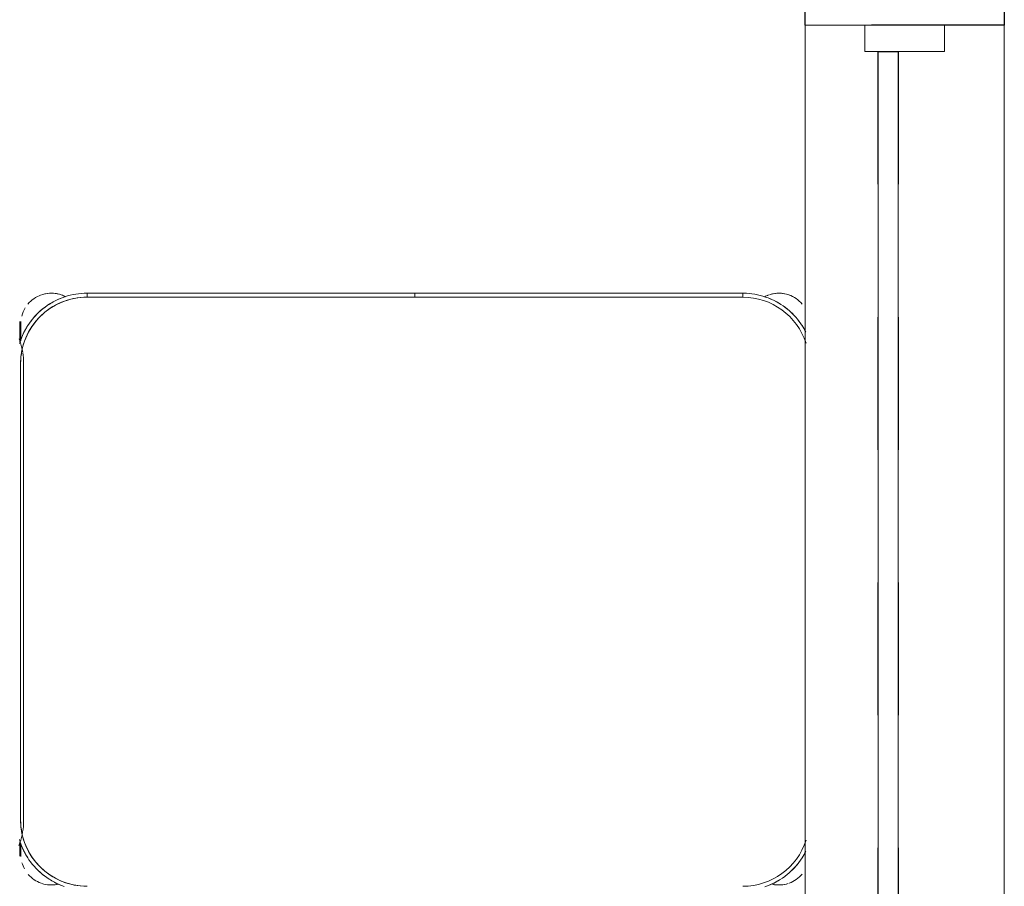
# Model space of a CAD drawing. Header units: metres. Extents: x 2.9 to 42.3, y -72.9 to -49.3.
# Tile 130 of 256: x 9.049 to 9.791, y -61.119 to -60.466. Entities that reach past the tile are written whole.
import ezdxf

# ---------------------------------------------------------------- set-up
doc = ezdxf.new("R2010")
doc.units = ezdxf.units.M
doc.linetypes.add('Traço', pattern=[0.006, 0.003, -0.003])
doc.linetypes.add('Traço_2_', pattern=[0.006, 0.003, -0.003])
doc.layers.add('A-GLAZ', color=7, linetype='Continuous', lineweight=18)
doc.layers.add('I-FURN', color=7, linetype='Continuous', lineweight=18)
doc.layers.add('A-GLAZ-HDLN', color=7, linetype='Traço', lineweight=25, true_color=0x00007f)

# ---------------------------------------------------------------- blocks, each defined once
blk = doc.blocks.new('ConjuntoParaAlunoTamanho6 - CJA06_ConjuntoParaAlunoTamanho6-V30-2PAV')
at = {"layer": 'I-FURN', "color": 253, "true_color": 0xaaaaaa}
for p, q in [((-0.29713, 0.03797), (-0.29713, 0.02864)), ((-0.29713, 0.02914), (-0.29713, 0.03797)), ((-0.3, 0.01197), (-0.3, -0.33203)), ((-0.29713, -0.34835), (-0.29713, -0.35394)), ((-0.29713, -0.34868), (-0.29713, -0.36203)), ((-0.29713, -0.35705), (-0.29713, -0.36203))]:
    blk.add_line(p, q, dxfattribs=at)
at = {"layer": 'I-FURN', "color": 253, "true_color": 0xaaaaaa, "flags": 128}
for points in [[(-0.2964, 0.03117), (-0.29713, 0.02918), (-0.29777, 0.02716), (-0.29834, 0.02512), (-0.29883, 0.02306), (-0.29923, 0.02097), (-0.29955, 0.01888), (-0.29978, 0.01677), (-0.29993, 0.01466), (-0.3, 0.01254), (-0.3, 0.01197)], [(-0.29713, 0.03797), (-0.29713, 0.03796), (-0.29713, 0.03792), (-0.29713, 0.03785), (-0.29713, 0.03775), (-0.29713, 0.03763), (-0.29713, 0.03748), (-0.29713, 0.03731), (-0.29713, 0.03711), (-0.29713, 0.03688), (-0.29713, 0.03663), (-0.29713, 0.03635), (-0.29713, 0.03605), (-0.29713, 0.03572), (-0.29713, 0.03537), (-0.29713, 0.035), (-0.29713, 0.03461), (-0.29713, 0.03419), (-0.29713, 0.03375), (-0.29713, 0.03329), (-0.29713, 0.03282), (-0.29713, 0.03232), (-0.29713, 0.0318), (-0.29713, 0.03127), (-0.29713, 0.03072), (-0.29713, 0.03016), (-0.29713, 0.02958), (-0.29713, 0.02898)], [(-0.3, -0.33203), (-0.29996, -0.33415), (-0.29983, -0.33627), (-0.29962, -0.33838), (-0.29937, -0.34015)], [(-0.29932, -0.34048), (-0.29894, -0.34256), (-0.29848, -0.34463), (-0.29794, -0.34668), (-0.29731, -0.34871), (-0.2966, -0.3507)], [(-0.29713, -0.34907), (-0.29713, -0.34973), (-0.29713, -0.35038), (-0.29713, -0.35102), (-0.29713, -0.35165), (-0.29713, -0.35227), (-0.29713, -0.35288), (-0.29713, -0.35348), (-0.29713, -0.35406), (-0.29713, -0.35463), (-0.29713, -0.35518), (-0.29713, -0.35572), (-0.29713, -0.35624), (-0.29713, -0.35674), (-0.29713, -0.35722), (-0.29713, -0.35769), (-0.29713, -0.35813), (-0.29713, -0.35855), (-0.29713, -0.35895), (-0.29713, -0.35933), (-0.29713, -0.35969), (-0.29713, -0.36002), (-0.29713, -0.36033), (-0.29713, -0.36061), (-0.29713, -0.36087), (-0.29713, -0.36111), (-0.29713, -0.36131), (-0.29713, -0.3615), (-0.29713, -0.36165), (-0.29713, -0.36178), (-0.29713, -0.36188), (-0.29713, -0.36196), (-0.29713, -0.36201), (-0.29713, -0.36203)]]:
    blk.add_lwpolyline(points, dxfattribs=at)
at = {"layer": 'I-FURN', "color": 253, "true_color": 0xaaaaaa}
for centre, start, end in [((-0.27413, 0.03797), 176.5669, 180), ((-0.27413, -0.36203), 180, 184.41224)]:
    blk.add_arc(centre, 0.023, start, end, dxfattribs=at)
blk = doc.blocks.new('ConjuntoParaAlunoTamanho6 - CJA06_ConjuntoParaAlunoTamanho6-V31-2PAV')
at = {"layer": 'I-FURN', "color": 253, "true_color": 0xaaaaaa}
for p, q in [((0.29687, 0.03797), (0.29687, 0.02961)), ((0.29687, 0.03299), (0.29687, 0.03797)), ((0.29687, -0.35394), (0.29687, -0.3492)), ((0.29687, -0.36203), (0.29687, -0.34961)), ((0.29687, -0.36203), (0.29687, -0.35705)), ((-0.247, -0.38503), (-0.247, -0.38203)), ((-0.247, -0.38503), (-0.00005, -0.38503)), ((-0.247, -0.38503), (-0.00005, -0.38503)), ((-0.00005, -0.38203), (-0.00005, -0.38503)), ((0.00005, -0.38503), (0.00005, -0.38203)), ((0.00005, -0.38503), (0.247, -0.38503)), ((0.00005, -0.38503), (0.247, -0.38503)), ((0.247, -0.38503), (0.247, -0.38203))]:
    blk.add_line(p, q, dxfattribs=at)
at = {"layer": 'I-FURN', "color": 253, "true_color": 0xaaaaaa, "flags": 128}
for points in [[(-0.26367, 0.06228), (-0.26567, 0.06157), (-0.26764, 0.06078), (-0.26957, 0.05992), (-0.27147, 0.05898), (-0.27333, 0.05796), (-0.27515, 0.05687), (-0.27693, 0.05571), (-0.27865, 0.05448), (-0.28033, 0.05318), (-0.28195, 0.05181), (-0.28351, 0.05038), (-0.28502, 0.04889), (-0.28647, 0.04734), (-0.28785, 0.04574), (-0.28917, 0.04407), (-0.29042, 0.04236), (-0.2916, 0.0406), (-0.29271, 0.0388), (-0.29374, 0.03695)], [(0.29794, 0.02661), (0.29731, 0.02864), (0.2966, 0.03064), (0.29582, 0.03261), (0.29495, 0.03454), (0.29401, 0.03644), (0.29299, 0.0383), (0.2919, 0.04012), (0.29074, 0.04189), (0.28951, 0.04362), (0.28821, 0.04529), (0.28685, 0.04691), (0.28542, 0.04848), (0.28393, 0.04999), (0.28238, 0.05143), (0.28077, 0.05282), (0.27911, 0.05413), (0.2774, 0.05538), (0.27564, 0.05656), (0.27383, 0.05767), (0.27198, 0.05871), (0.27009, 0.05967), (0.26816, 0.06056), (0.2662, 0.06136), (0.26421, 0.06209)], [(0.29687, 0.03), (0.29687, 0.03057), (0.29687, 0.03112), (0.29687, 0.03166), (0.29687, 0.03218), (0.29687, 0.03268), (0.29687, 0.03317), (0.29687, 0.03363), (0.29687, 0.03407), (0.29687, 0.0345), (0.29687, 0.0349), (0.29687, 0.03528), (0.29687, 0.03563), (0.29687, 0.03596), (0.29687, 0.03627), (0.29687, 0.03656), (0.29687, 0.03682), (0.29687, 0.03705), (0.29687, 0.03726), (0.29687, 0.03744), (0.29687, 0.0376), (0.29687, 0.03772), (0.29687, 0.03783), (0.29687, 0.0379), (0.29687, 0.03795), (0.29687, 0.03797)], [(0.297, -0.33203), (0.297, -0.24603), (0.297, -0.16003), (0.297, -0.07403), (0.297, 0.01197)], [(0.297, 0.01197), (0.297, -0.07403), (0.297, -0.16003), (0.297, -0.24603), (0.297, -0.33203)], [(0.247, -0.38503), (0.24912, -0.38499), (0.25124, -0.38486), (0.25334, -0.38465), (0.25544, -0.38436), (0.25753, -0.38398), (0.2596, -0.38351), (0.26165, -0.38297), (0.26367, -0.38234), (0.26567, -0.38164), (0.26764, -0.38085), (0.26957, -0.37999), (0.27147, -0.37904), (0.27333, -0.37803), (0.27515, -0.37694), (0.27693, -0.37578), (0.27865, -0.37454), (0.28033, -0.37324), (0.28195, -0.37188), (0.28351, -0.37045), (0.28502, -0.36896), (0.28647, -0.36741), (0.28785, -0.3658), (0.28917, -0.36414), (0.29042, -0.36243), (0.2916, -0.36067), (0.29271, -0.35886), (0.29374, -0.35701), (0.29471, -0.35512), (0.29559, -0.3532), (0.2964, -0.35124), (0.29713, -0.34925), (0.29777, -0.34723)], [(0.29687, -0.36203), (0.29687, -0.36201), (0.29687, -0.36197), (0.29687, -0.36191), (0.29687, -0.36181), (0.29687, -0.36169), (0.29687, -0.36154), (0.29687, -0.36137), (0.29687, -0.36117), (0.29687, -0.36094), (0.29687, -0.36069), (0.29687, -0.36041), (0.29687, -0.36011), (0.29687, -0.35978), (0.29687, -0.35943), (0.29687, -0.35906), (0.29687, -0.35866), (0.29687, -0.35825), (0.29687, -0.35781), (0.29687, -0.35735), (0.29687, -0.35687), (0.29687, -0.35638), (0.29687, -0.35586), (0.29687, -0.35533), (0.29687, -0.35478), (0.29687, -0.35421), (0.29687, -0.35363), (0.29687, -0.35304), (0.29687, -0.35244), (0.29687, -0.35182), (0.29687, -0.35119), (0.29687, -0.35055), (0.29687, -0.3499)], [(-0.29399, -0.35654), (-0.29299, -0.35837), (-0.2919, -0.36019), (-0.29074, -0.36196), (-0.28951, -0.36368), (-0.28821, -0.36536), (-0.28685, -0.36698), (-0.28542, -0.36855), (-0.28393, -0.37005), (-0.28238, -0.3715), (-0.28077, -0.37288), (-0.27911, -0.3742), (-0.2774, -0.37545), (-0.27564, -0.37663), (-0.27383, -0.37774), (-0.27198, -0.37878), (-0.27009, -0.37974), (-0.26816, -0.38062), (-0.2662, -0.38143), (-0.26421, -0.38216), (-0.2622, -0.38281), (-0.26015, -0.38338), (-0.25809, -0.38386), (-0.25601, -0.38426), (-0.25391, -0.38458), (-0.25181, -0.38482), (-0.24969, -0.38497), (-0.24757, -0.38503), (-0.247, -0.38503)], [(-0.247, -0.38203), (-0.1235, -0.38203), (0, -0.38203), (0.1235, -0.38203), (0.247, -0.38203)], [(-0.00005, -0.38203), (-0.06179, -0.38203), (-0.12353, -0.38203), (-0.18526, -0.38203), (-0.247, -0.38203)], [(0.247, -0.38203), (0.18526, -0.38203), (0.12352, -0.38203), (0.06179, -0.38203), (0.00005, -0.38203)]]:
    blk.add_lwpolyline(points, dxfattribs=at)
at = {"layer": 'I-FURN', "color": 253, "true_color": 0xaaaaaa}
for centre, radius, start, end in [((-0.247, 0.01197), 0.05, 90, 162.21791), ((-0.247, 0.01197), 0.05, 90, 162.21791), ((-0.27413, 0.03797), 0.023, 109.92744, 140.02309), ((-0.27413, 0.03797), 0.023, 78.03434, 108), ((-0.27413, 0.03797), 0.023, 77.92216, 104.46692), ((-0.247, 0.01197), 0.053, 112.5, 122.69993), ((0.247, 0.01197), 0.05, 360, 90), ((0.247, 0.01197), 0.05, 0, 90), ((0.247, 0.01197), 0.053, 57.30007, 67.5), ((0.247, 0.01197), 0.053, 57.30007, 67.5), ((0.27387, 0.03797), 0.023, 75.53308, 103.10319), ((0.27387, 0.03797), 0.023, 72, 100.73748), ((0.27387, 0.03797), 0.023, 41.01944, 70.30683), ((-0.247, 0.01197), 0.053, 127.1607, 143.14964), ((0.247, 0.01197), 0.053, 37.1607, 53.14964), ((0.247, 0.01197), 0.053, 37.1607, 53.14964), ((0.27387, 0.03797), 0.023, 15.73053, 28.0506), ((-0.247, 0.01197), 0.053, 147.30007, 153.63495), ((0.247, 0.01197), 0.053, 22.5, 32.69993), ((0.247, 0.01197), 0.053, 22.5, 32.69993), ((0.27387, 0.03797), 0.023, 360, 4.00915), ((0.247, -0.33203), 0.05, 270, 360), ((0.247, -0.33203), 0.05, 270, 0), ((-0.247, -0.33203), 0.05, 197.78209, 270), ((-0.247, -0.33203), 0.05, 197.78209, 270), ((-0.247, -0.33203), 0.053, 206.36505, 212.69993), ((0.247, -0.33203), 0.053, 327.30007, 337.5), ((0.247, -0.33203), 0.053, 327.30007, 337.5), ((0.27387, -0.36203), 0.023, 355.58784, 360), ((-0.247, -0.33203), 0.053, 217.1607, 233.14964), ((0.247, -0.33203), 0.053, 307.1607, 323.14964), ((0.247, -0.33203), 0.053, 307.1607, 323.14964), ((0.27387, -0.36203), 0.023, 328.70279, 345.53679), ((-0.27413, -0.36203), 0.023, 220.15845, 250.98921), ((-0.247, -0.33203), 0.053, 237.30007, 247.5), ((0.247, -0.33203), 0.053, 292.5, 302.69993), ((0.247, -0.33203), 0.053, 292.5, 302.69993), ((0.27387, -0.36203), 0.023, 289.64716, 320.10645), ((-0.27413, -0.36203), 0.023, 241.29896, 288), ((-0.27413, -0.36203), 0.023, 255.53308, 284.46692), ((-0.27413, -0.36203), 0.023, 289.64716, 297.85925), ((0.27387, -0.36203), 0.023, 242.37001, 250.98921), ((0.27387, -0.36203), 0.023, 243.53772, 288), ((0.27387, -0.36203), 0.023, 255.53308, 284.46692)]:
    blk.add_arc(centre, radius, start, end, dxfattribs=at)
blk = doc.blocks.new('JANELA1 - Paineis _2x1_ 2 x 1_00-8467672-2PAV')
at = {"layer": 'A-GLAZ', "color": 253, "true_color": 0xaaaaaa}
for p, q in [((-0.97, 0.075), (-1, 0.075)), ((-0.97, 0.03), (-0.97, 0.075)), ((-0.97, 0.075), (0.97, 0.075)), ((-0.95, 0.03), (-0.97, 0.03)), ((-0.97, 0.03), (-0.97, -0.03)), ((-0.95, -0.03), (-0.95, 0.03)), ((-0.01, -0.005), (-0.95, -0.005)), ((-0.95, -0.02), (-0.01, -0.02)), ((-0.97, -0.03), (-0.95, -0.03)), ((-0.97, -0.075), (-0.97, -0.03)), ((-1, -0.075), (-0.97, -0.075)), ((0.97, -0.075), (-0.97, -0.075))]:
    blk.add_line(p, q, dxfattribs=at)
at = {"layer": 'A-GLAZ-HDLN', "color": 9, "linetype": 'Traço_2_', "true_color": 0xaaaad4}
for p, q in [((-1, 0.075), (-0.97, 0.075)), ((-0.97, 0.075), (-0.97, -0.075)), ((-0.95, -0.02), (-0.95, -0.005)), ((-0.95, -0.005), (0.95, -0.005)), ((0.95, -0.02), (-0.95, -0.02)), ((-0.97, -0.075), (-1, -0.075))]:
    blk.add_line(p, q, dxfattribs=at)
blk = doc.blocks.new('4 GRE - ESCOLA DE CINEMA E AUDIOVISUAL CINE REX R07_rvt-1-2PAV')
at = {"layer": 'A-GLAZ', "color": 253, "lineweight": 18, "true_color": 0xaaaaaa, "rotation": 269.9999999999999}
blk.add_blockref('JANELA1 - Paineis _2x1_ 2 x 1_00-8467672-2PAV', (9.71566, -61.44043), dxfattribs=at)
at = {"layer": 'I-FURN', "color": 253, "lineweight": 18, "true_color": 0xaaaaaa, "rotation": 180}
for name, p in [('ConjuntoParaAlunoTamanho6 - CJA06_ConjuntoParaAlunoTamanho6-V30-2PAV', (8.75191, -61.05751)), ('ConjuntoParaAlunoTamanho6 - CJA06_ConjuntoParaAlunoTamanho6-V31-2PAV', (9.34666, -61.05751))]:
    blk.add_blockref(name, p, dxfattribs=at)

msp = doc.modelspace()

# ---------------------------------------------------------------- block references
at = {"lineweight": 5}
msp.add_blockref('4 GRE - ESCOLA DE CINEMA E AUDIOVISUAL CINE REX R07_rvt-1-2PAV', (0, 0), dxfattribs=at)

doc.saveas('drawing.dxf')
